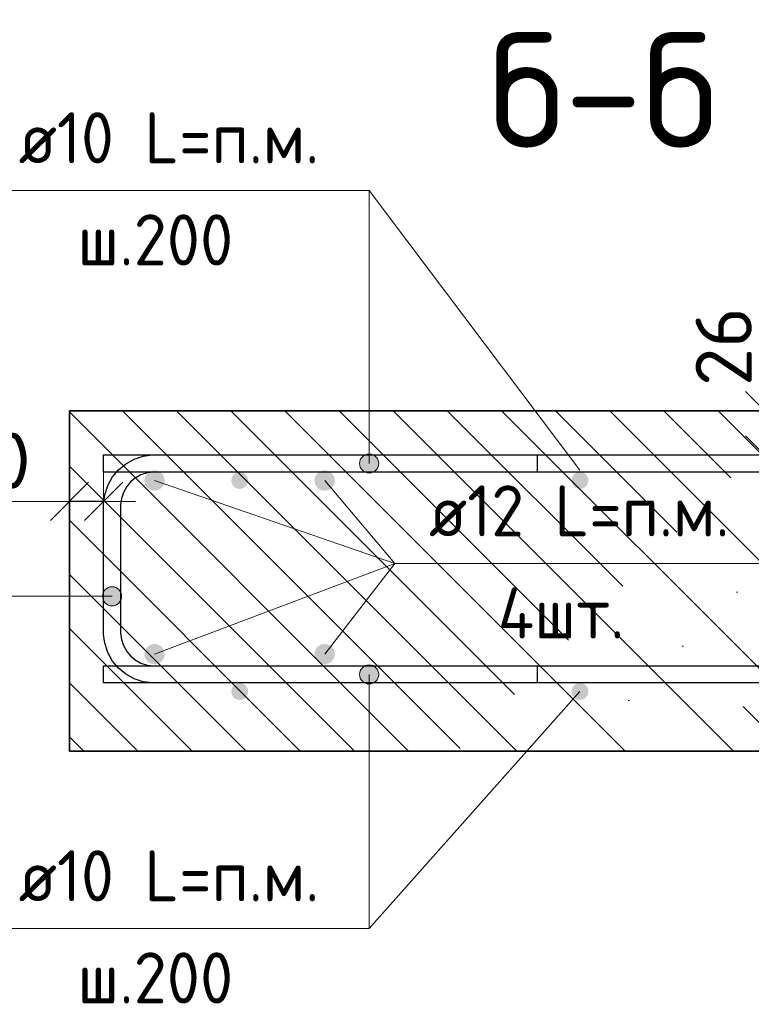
# Model space of a CAD drawing. Header units: metres. Extents: x -38 to 93, y -15 to 21.
# Tile 136 of 152: x 72.138 to 72.568, y 7.193 to 7.772. Entities that reach past the tile are written whole.
import ezdxf

# ---------------------------------------------------------------- set-up
doc = ezdxf.new("R2010")
doc.units = ezdxf.units.M
doc.header["$PDMODE"] = 65
for name, color, linetype, lineweight in [('XR$4$Арм. стержнями верхней зоны', 180, 'Continuous', 35), ('XR$4$Арм. стержнями нижней зоны', 180, 'Continuous', 35), ('XR$4$Арм.стержн. Арматура края', 96, 'Continuous', 35), ('XR$4$Арм.стержн. Доп. арматура', 180, 'Continuous', 35), ('XR$4$Размерная линия_ общее', 7, 'Continuous', 13), ('XR$6$Арм. стержнями верхней зоны', 180, 'Continuous', 35), ('XR$6$Арм. стержнями нижней зоны', 180, 'Continuous', 35), ('XR$6$Арм.стержн. Арматура края', 96, 'Continuous', 35), ('XR$6$Арм.стержн. Доп. арматура', 180, 'Continuous', 35), ('XR$6$Размерная линия_ общее', 7, 'Continuous', 13)]:
    doc.layers.add(name, color=color, linetype=linetype, lineweight=lineweight)
doc.styles.add('ISOCPEUR', font='txt')
doc.dimstyles.new('DIMSTYLE_18', dxfattribs={"dimtxt": 0.033, "dimasz": 0.0375, "dimexe": 0, "dimexo": 0, "dimgap": 0.0165, "dimtad": 2, "dimdec": 0, "dimlfac": 1000, "dimrnd": 1, "dimzin": 12, "dimdsep": 46, "dimtxsty": 'ISOCPEUR', "dimblk1": 'ALL_ML_STRICH', "dimblk2": 'ALL_ML_STRICH', "dimsah": 1, "dimcen": 0, "dimclrd": 7, "dimclre": 256, "dimclrt": 7, "dimadec": 0, "dimazin": 0, "dimtfac": 1, "dimtdec": 0, "dimtix": 1, "dimtmove": 2, "dimatfit": 3, "dimfxl": 0, "dimtvp": 1.2, "dimtzin": 0, "dimlwd": 0, "dimlwe": -3, "dimarcsym": 0})
pattern_1 = [(135, (0, 0), (-0.031819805, -0.031819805), [0.4, -0.05, 0, -0.05]), (135, (-0.01591, -0.01591), (-0.031819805, -0.031819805), [0.8, -0.1, 0.1, -0.1])]

# ---------------------------------------------------------------- blocks, each defined once
blk = doc.blocks.new('ALL_ML_STRICH')
at = {"color": 0, "linetype": 'ByBlock', "lineweight": -2}
for p, q in [((0, -0.5), (0, 0.5)), ((-0.3, -0.3), (0.3, 0.3)), ((-1, 0), (0.5, 0))]:
    blk.add_line(p, q, dxfattribs=at)
blk = doc.blocks.new('*D162')
at = {"layer": 'DEFPOINTS', "color": 7, "linetype": 'Continuous', "lineweight": 13, "transparency": 33554687}
for p in [(72.1875, 7.48857), (72.1875, 7.45358), (72.1675, 7.44858)]:
    blk.add_point(p, dxfattribs=at)
at = {"layer": 'XR$4$Размерная линия_ общее', "color": 253, "linetype": 'Continuous', "lineweight": -2, "true_color": 0xa0a0a0, "transparency": 33554687}
for p, q in [((72.1675, 7.46858), (72.1675, 7.48857)), ((72.1875, 7.47358), (72.1875, 7.48857))]:
    blk.add_line(p, q, dxfattribs=at)
at = {"layer": 'XR$4$Размерная линия_ общее', "color": 7, "linetype": 'Continuous', "lineweight": -2, "transparency": 33554687}
blk.add_line((72.1875, 7.48857), (72.1675, 7.48857), dxfattribs=at)
at = {"layer": 'XR$4$Размерная линия_ общее', "color": 7, "linetype": 'Continuous', "lineweight": 13, "transparency": 33554687, "xscale": 0.0375, "yscale": 0.0375, "zscale": 0.0375}
for p, rotation in [((72.1675, 7.48857), 180), ((72.1875, 7.48857), 360)]:
    blk.add_blockref('ALL_ML_STRICH', p, dxfattribs=dict(at, rotation=rotation))
at = {"layer": 'XR$4$Размерная линия_ общее', "color": 7, "linetype": 'Continuous', "lineweight": 13, "transparency": 33554687, "insert": (72.12208, 7.51257), "char_height": 0.033, "width": 0.066, "attachment_point": 5, "style": 'ISOCPEUR'}
blk.add_mtext('\\A1;{20}', dxfattribs=at)
at = {"layer": 'XR$4$Размерная линия_ общее', "color": 7, "linetype": 'Continuous', "lineweight": 13, "transparency": 33554687, "insert": (72.09879, 7.43451), "char_height": 0.027, "width": 0.00135, "attachment_point": 1, "rotation": 180, "line_spacing_factor": 0.60241, "style": 'ISOCPEUR'}
blk.add_mtext('з.с.', dxfattribs=at)
blk = doc.blocks.new('*D757')
at = {"layer": 'DEFPOINTS', "color": 7, "linetype": 'Continuous', "lineweight": 13, "transparency": 33554687}
for p in [(72.1875, 7.48857), (72.1875, 7.45358), (72.1675, 7.44858)]:
    blk.add_point(p, dxfattribs=at)
at = {"layer": 'XR$6$Размерная линия_ общее', "color": 253, "linetype": 'Continuous', "lineweight": -2, "true_color": 0xa0a0a0, "transparency": 33554687}
for p, q in [((72.1675, 7.46858), (72.1675, 7.48857)), ((72.1875, 7.47358), (72.1875, 7.48857))]:
    blk.add_line(p, q, dxfattribs=at)
at = {"layer": 'XR$6$Размерная линия_ общее', "color": 7, "linetype": 'Continuous', "lineweight": -2, "transparency": 33554687}
blk.add_line((72.1875, 7.48857), (72.1675, 7.48857), dxfattribs=at)
at = {"layer": 'XR$6$Размерная линия_ общее', "color": 7, "linetype": 'Continuous', "lineweight": 13, "transparency": 33554687, "xscale": 0.0375, "yscale": 0.0375, "zscale": 0.0375}
for p, rotation in [((72.1675, 7.48857), 180), ((72.1875, 7.48857), 360)]:
    blk.add_blockref('ALL_ML_STRICH', p, dxfattribs=dict(at, rotation=rotation))
at = {"layer": 'XR$6$Размерная линия_ общее', "color": 7, "linetype": 'Continuous', "lineweight": 13, "transparency": 33554687, "insert": (72.12208, 7.51257), "char_height": 0.033, "width": 0.066, "attachment_point": 5, "style": 'ISOCPEUR'}
blk.add_mtext('\\A1;{20}', dxfattribs=at)
at = {"layer": 'XR$6$Размерная линия_ общее', "color": 7, "linetype": 'Continuous', "lineweight": 13, "transparency": 33554687, "insert": (72.09879, 7.43451), "char_height": 0.027, "width": 0.00135, "attachment_point": 1, "rotation": 180, "line_spacing_factor": 0.60241, "style": 'ISOCPEUR'}
blk.add_mtext('з.с.', dxfattribs=at)
blk = doc.blocks.new('*D868')
at = {"layer": 'DEFPOINTS', "color": 7, "linetype": 'Continuous', "lineweight": 13, "transparency": 33554687}
for p in [(72.53596, 7.54188), (72.53596, 7.51588), (72.57595, 7.51588)]:
    blk.add_point(p, dxfattribs=at)
at = {"layer": 'XR$6$Размерная линия_ общее', "color": 253, "linetype": 'Continuous', "lineweight": -2, "true_color": 0xa0a0a0, "transparency": 33554687}
for p, q in [((72.55596, 7.54188), (72.57595, 7.54188)), ((72.55596, 7.51588), (72.57595, 7.51588))]:
    blk.add_line(p, q, dxfattribs=at)
at = {"layer": 'XR$6$Размерная линия_ общее', "color": 7, "linetype": 'Continuous', "lineweight": -2, "transparency": 33554687}
blk.add_line((72.57595, 7.51588), (72.57595, 7.54188), dxfattribs=at)
at = {"layer": 'XR$6$Размерная линия_ общее', "color": 7, "linetype": 'Continuous', "lineweight": 13, "transparency": 33554687, "xscale": 0.0375, "yscale": 0.0375, "zscale": 0.0375}
for p, rotation in [((72.57595, 7.54188), 90), ((72.57595, 7.51588), 270)]:
    blk.add_blockref('ALL_ML_STRICH', p, dxfattribs=dict(at, rotation=rotation))
at = {"layer": 'XR$6$Размерная линия_ общее', "color": 7, "linetype": 'Continuous', "lineweight": 13, "transparency": 33554687, "insert": (72.57548, 7.55924), "char_height": 0.027, "width": 0.00135, "attachment_point": 1, "rotation": 90, "line_spacing_factor": 0.60241, "style": 'ISOCPEUR'}
blk.add_mtext('з.с.', dxfattribs=at)
at = {"layer": 'XR$6$Размерная линия_ общее', "color": 7, "linetype": 'Continuous', "lineweight": 13, "transparency": 33554687, "insert": (72.55195, 7.5796), "char_height": 0.033, "width": 0.066, "attachment_point": 5, "rotation": 90, "style": 'ISOCPEUR'}
blk.add_mtext('\\A1;{26}', dxfattribs=at)

msp = doc.modelspace()

# ---------------------------------------------------------------- hatches: boundary and pattern name
at = {"linetype": 'Continuous', "lineweight": 13, "transparency": 33554687}
h = msp.add_hatch(dxfattribs=at)
h.set_pattern_fill('__________540', scale=0.015, style=0, pattern_type=2)
h.set_pattern_definition(pattern_1)
h.paths.add_polyline_path([(72.1675, 7.54188), (72.1675, 7.34188), (72.75595, 7.34188), (72.75595, 7.54188)], flags=0)
h = msp.add_hatch(dxfattribs=at)
h.set_pattern_fill('__________540', scale=0.015, style=0, pattern_type=2)
h.set_pattern_definition(pattern_1)
h.paths.add_polyline_path([(72.1675, 7.54188), (72.1675, 7.34188), (72.75595, 7.34188), (72.75595, 7.54188)], flags=0)
at = {"layer": 'XR$4$Арм. стержнями верхней зоны', "linetype": 'Continuous', "lineweight": 13, "transparency": 33554687}
for points in [[(72.34843, 7.51369), (72.33876, 7.51369), (72.33797, 7.51088)], [(72.34843, 7.51369), (72.33797, 7.51088), (72.34922, 7.51088)], [(72.34641, 7.51571), (72.34078, 7.51571), (72.33876, 7.51369)], [(72.34641, 7.51571), (72.33876, 7.51369), (72.34843, 7.51369)], [(72.34078, 7.51571), (72.34641, 7.51571), (72.3436, 7.5165)], [(72.34922, 7.51088), (72.33797, 7.51088), (72.33876, 7.50806)], [(72.34922, 7.51088), (72.33876, 7.50806), (72.34843, 7.50806)], [(72.34843, 7.50806), (72.33876, 7.50806), (72.34078, 7.50604)], [(72.34843, 7.50806), (72.34078, 7.50604), (72.34641, 7.50604)], [(72.34641, 7.50604), (72.34078, 7.50604), (72.3436, 7.50525)]]:
    msp.add_hatch(color=7, dxfattribs=at).paths.add_polyline_path(points)
at = {"layer": 'XR$4$Арм. стержнями верхней зоны', "linetype": 'Continuous', "lineweight": 50, "transparency": 33554687}
for points in [[(72.27251, 7.50088), (72.27212, 7.50279), (72.27104, 7.50441), (72.26942, 7.5055), (72.26751, 7.50588), (72.26559, 7.5055), (72.26397, 7.50441), (72.26289, 7.50279), (72.26251, 7.50088), (72.26289, 7.49896), (72.26397, 7.49734), (72.26559, 7.49626), (72.26751, 7.49588), (72.26942, 7.49626), (72.27104, 7.49734), (72.27212, 7.49896)], [(72.47251, 7.50088), (72.47212, 7.50279), (72.47104, 7.50441), (72.46942, 7.5055), (72.46751, 7.50588), (72.46559, 7.5055), (72.46397, 7.50441), (72.46289, 7.50279), (72.46251, 7.50088), (72.46289, 7.49896), (72.46397, 7.49734), (72.46559, 7.49626), (72.46751, 7.49588), (72.46942, 7.49626), (72.47104, 7.49734), (72.47212, 7.49896)]]:
    msp.add_hatch(color=4, dxfattribs=at).paths.add_polyline_path(points)
at = {"layer": 'XR$4$Арм. стержнями нижней зоны', "linetype": 'Continuous', "lineweight": 13, "transparency": 33554687}
for points in [[(72.33797, 7.38688), (72.34922, 7.38688), (72.34843, 7.38969)], [(72.33797, 7.38688), (72.34843, 7.38969), (72.33876, 7.38969)], [(72.33876, 7.38969), (72.34843, 7.38969), (72.34641, 7.39171)], [(72.33876, 7.38969), (72.34641, 7.39171), (72.34078, 7.39171)], [(72.34078, 7.39171), (72.34641, 7.39171), (72.3436, 7.3925)], [(72.33876, 7.38406), (72.34922, 7.38688), (72.33797, 7.38688)], [(72.33876, 7.38406), (72.34843, 7.38406), (72.34922, 7.38688)], [(72.34078, 7.38204), (72.34843, 7.38406), (72.33876, 7.38406)], [(72.34078, 7.38204), (72.34641, 7.38204), (72.34843, 7.38406)], [(72.34641, 7.38204), (72.34078, 7.38204), (72.3436, 7.38125)]]:
    msp.add_hatch(color=7, dxfattribs=at).paths.add_polyline_path(points)
at = {"layer": 'XR$4$Арм. стержнями нижней зоны', "linetype": 'Continuous', "lineweight": 50, "transparency": 33554687}
for points in [[(72.27251, 7.37688), (72.27212, 7.37879), (72.27104, 7.38041), (72.26942, 7.3815), (72.26751, 7.38188), (72.26559, 7.3815), (72.26397, 7.38041), (72.26289, 7.37879), (72.26251, 7.37688), (72.26289, 7.37496), (72.26397, 7.37334), (72.26559, 7.37226), (72.26751, 7.37188), (72.26942, 7.37226), (72.27104, 7.37334), (72.27212, 7.37496)], [(72.47251, 7.37688), (72.47212, 7.37879), (72.47104, 7.38041), (72.46942, 7.3815), (72.46751, 7.38188), (72.46559, 7.3815), (72.46397, 7.38041), (72.46289, 7.37879), (72.46251, 7.37688), (72.46289, 7.37496), (72.46397, 7.37334), (72.46559, 7.37226), (72.46751, 7.37188), (72.46942, 7.37226), (72.47104, 7.37334), (72.47212, 7.37496)]]:
    msp.add_hatch(color=4, dxfattribs=at).paths.add_polyline_path(points)
at = {"layer": 'XR$4$Арм.стержн. Арматура края', "linetype": 'Continuous', "lineweight": 13, "transparency": 33554687}
for points in [[(72.18767, 7.43565), (72.18969, 7.428), (72.18969, 7.43768)], [(72.18969, 7.43768), (72.1925, 7.42722), (72.1925, 7.43847)], [(72.18969, 7.43768), (72.18969, 7.428), (72.1925, 7.42722)], [(72.1925, 7.43847), (72.1925, 7.42722), (72.19532, 7.428)], [(72.1925, 7.43847), (72.19532, 7.428), (72.19532, 7.43768)], [(72.19532, 7.43768), (72.19532, 7.428), (72.19734, 7.43003)], [(72.19532, 7.43768), (72.19734, 7.43003), (72.19734, 7.43565)], [(72.18767, 7.43003), (72.18767, 7.43565), (72.18688, 7.43284)], [(72.18767, 7.43565), (72.18767, 7.43003), (72.18969, 7.428)], [(72.19734, 7.43565), (72.19734, 7.43003), (72.19813, 7.43284)]]:
    msp.add_hatch(color=7, dxfattribs=at).paths.add_polyline_path(points)
at = {"layer": 'XR$4$Арм.стержн. Доп. арматура', "linetype": 'Continuous', "lineweight": 50, "transparency": 33554687}
for points in [[(72.22346, 7.50088), (72.223, 7.50317), (72.2217, 7.50512), (72.21976, 7.50642), (72.21746, 7.50688), (72.21516, 7.50642), (72.21322, 7.50512), (72.21192, 7.50317), (72.21146, 7.50088), (72.21192, 7.49858), (72.21322, 7.49663), (72.21516, 7.49533), (72.21746, 7.49488), (72.21976, 7.49533), (72.2217, 7.49663), (72.223, 7.49858)], [(72.32346, 7.50088), (72.323, 7.50317), (72.3217, 7.50512), (72.31976, 7.50642), (72.31746, 7.50688), (72.31516, 7.50642), (72.31322, 7.50512), (72.31192, 7.50317), (72.31146, 7.50088), (72.31192, 7.49858), (72.31322, 7.49663), (72.31516, 7.49533), (72.31746, 7.49488), (72.31976, 7.49533), (72.3217, 7.49663), (72.323, 7.49858)], [(72.22346, 7.39888), (72.223, 7.40117), (72.2217, 7.40312), (72.21976, 7.40442), (72.21746, 7.40488), (72.21516, 7.40442), (72.21322, 7.40312), (72.21192, 7.40117), (72.21146, 7.39888), (72.21192, 7.39658), (72.21322, 7.39463), (72.21516, 7.39333), (72.21746, 7.39288), (72.21976, 7.39333), (72.2217, 7.39463), (72.223, 7.39658)], [(72.32346, 7.39888), (72.323, 7.40117), (72.3217, 7.40312), (72.31976, 7.40442), (72.31746, 7.40488), (72.31516, 7.40442), (72.31322, 7.40312), (72.31192, 7.40117), (72.31146, 7.39888), (72.31192, 7.39658), (72.31322, 7.39463), (72.31516, 7.39333), (72.31746, 7.39288), (72.31976, 7.39333), (72.3217, 7.39463), (72.323, 7.39658)]]:
    msp.add_hatch(color=34, dxfattribs=at).paths.add_polyline_path(points)
at = {"layer": 'XR$6$Арм. стержнями верхней зоны', "linetype": 'Continuous', "lineweight": 13, "transparency": 33554687}
for points in [[(72.34843, 7.51369), (72.33876, 7.51369), (72.33797, 7.51088)], [(72.34843, 7.51369), (72.33797, 7.51088), (72.34922, 7.51088)], [(72.34641, 7.51571), (72.34078, 7.51571), (72.33876, 7.51369)], [(72.34641, 7.51571), (72.33876, 7.51369), (72.34843, 7.51369)], [(72.34078, 7.51571), (72.34641, 7.51571), (72.3436, 7.5165)], [(72.34922, 7.51088), (72.33797, 7.51088), (72.33876, 7.50806)], [(72.34922, 7.51088), (72.33876, 7.50806), (72.34843, 7.50806)], [(72.34843, 7.50806), (72.33876, 7.50806), (72.34078, 7.50604)], [(72.34843, 7.50806), (72.34078, 7.50604), (72.34641, 7.50604)], [(72.34641, 7.50604), (72.34078, 7.50604), (72.3436, 7.50525)]]:
    msp.add_hatch(color=7, dxfattribs=at).paths.add_polyline_path(points)
at = {"layer": 'XR$6$Арм. стержнями верхней зоны', "linetype": 'Continuous', "lineweight": 50, "transparency": 33554687}
for points in [[(72.27251, 7.50088), (72.27212, 7.50279), (72.27104, 7.50441), (72.26942, 7.5055), (72.26751, 7.50588), (72.26559, 7.5055), (72.26397, 7.50441), (72.26289, 7.50279), (72.26251, 7.50088), (72.26289, 7.49896), (72.26397, 7.49734), (72.26559, 7.49626), (72.26751, 7.49588), (72.26942, 7.49626), (72.27104, 7.49734), (72.27212, 7.49896)], [(72.47251, 7.50088), (72.47212, 7.50279), (72.47104, 7.50441), (72.46942, 7.5055), (72.46751, 7.50588), (72.46559, 7.5055), (72.46397, 7.50441), (72.46289, 7.50279), (72.46251, 7.50088), (72.46289, 7.49896), (72.46397, 7.49734), (72.46559, 7.49626), (72.46751, 7.49588), (72.46942, 7.49626), (72.47104, 7.49734), (72.47212, 7.49896)]]:
    msp.add_hatch(color=4, dxfattribs=at).paths.add_polyline_path(points)
at = {"layer": 'XR$6$Арм. стержнями нижней зоны', "linetype": 'Continuous', "lineweight": 13, "transparency": 33554687}
for points in [[(72.33797, 7.38688), (72.34922, 7.38688), (72.34843, 7.38969)], [(72.33797, 7.38688), (72.34843, 7.38969), (72.33876, 7.38969)], [(72.33876, 7.38969), (72.34843, 7.38969), (72.34641, 7.39171)], [(72.33876, 7.38969), (72.34641, 7.39171), (72.34078, 7.39171)], [(72.34078, 7.39171), (72.34641, 7.39171), (72.3436, 7.3925)], [(72.33876, 7.38406), (72.34922, 7.38688), (72.33797, 7.38688)], [(72.33876, 7.38406), (72.34843, 7.38406), (72.34922, 7.38688)], [(72.34078, 7.38204), (72.34843, 7.38406), (72.33876, 7.38406)], [(72.34078, 7.38204), (72.34641, 7.38204), (72.34843, 7.38406)], [(72.34641, 7.38204), (72.34078, 7.38204), (72.3436, 7.38125)]]:
    msp.add_hatch(color=7, dxfattribs=at).paths.add_polyline_path(points)
at = {"layer": 'XR$6$Арм. стержнями нижней зоны', "linetype": 'Continuous', "lineweight": 50, "transparency": 33554687}
for points in [[(72.27251, 7.37688), (72.27212, 7.37879), (72.27104, 7.38041), (72.26942, 7.3815), (72.26751, 7.38188), (72.26559, 7.3815), (72.26397, 7.38041), (72.26289, 7.37879), (72.26251, 7.37688), (72.26289, 7.37496), (72.26397, 7.37334), (72.26559, 7.37226), (72.26751, 7.37188), (72.26942, 7.37226), (72.27104, 7.37334), (72.27212, 7.37496)], [(72.47251, 7.37688), (72.47212, 7.37879), (72.47104, 7.38041), (72.46942, 7.3815), (72.46751, 7.38188), (72.46559, 7.3815), (72.46397, 7.38041), (72.46289, 7.37879), (72.46251, 7.37688), (72.46289, 7.37496), (72.46397, 7.37334), (72.46559, 7.37226), (72.46751, 7.37188), (72.46942, 7.37226), (72.47104, 7.37334), (72.47212, 7.37496)]]:
    msp.add_hatch(color=4, dxfattribs=at).paths.add_polyline_path(points)
at = {"layer": 'XR$6$Арм.стержн. Арматура края', "linetype": 'Continuous', "lineweight": 13, "transparency": 33554687}
for points in [[(72.18767, 7.43565), (72.18969, 7.428), (72.18969, 7.43768)], [(72.18969, 7.43768), (72.1925, 7.42722), (72.1925, 7.43847)], [(72.18969, 7.43768), (72.18969, 7.428), (72.1925, 7.42722)], [(72.1925, 7.43847), (72.1925, 7.42722), (72.19532, 7.428)], [(72.1925, 7.43847), (72.19532, 7.428), (72.19532, 7.43768)], [(72.19532, 7.43768), (72.19532, 7.428), (72.19734, 7.43003)], [(72.19532, 7.43768), (72.19734, 7.43003), (72.19734, 7.43565)], [(72.18767, 7.43003), (72.18767, 7.43565), (72.18688, 7.43284)], [(72.18767, 7.43565), (72.18767, 7.43003), (72.18969, 7.428)], [(72.19734, 7.43565), (72.19734, 7.43003), (72.19813, 7.43284)]]:
    msp.add_hatch(color=7, dxfattribs=at).paths.add_polyline_path(points)
at = {"layer": 'XR$6$Арм.стержн. Доп. арматура', "linetype": 'Continuous', "lineweight": 50, "transparency": 33554687}
for points in [[(72.22346, 7.50088), (72.223, 7.50317), (72.2217, 7.50512), (72.21976, 7.50642), (72.21746, 7.50688), (72.21516, 7.50642), (72.21322, 7.50512), (72.21192, 7.50317), (72.21146, 7.50088), (72.21192, 7.49858), (72.21322, 7.49663), (72.21516, 7.49533), (72.21746, 7.49488), (72.21976, 7.49533), (72.2217, 7.49663), (72.223, 7.49858)], [(72.32346, 7.50088), (72.323, 7.50317), (72.3217, 7.50512), (72.31976, 7.50642), (72.31746, 7.50688), (72.31516, 7.50642), (72.31322, 7.50512), (72.31192, 7.50317), (72.31146, 7.50088), (72.31192, 7.49858), (72.31322, 7.49663), (72.31516, 7.49533), (72.31746, 7.49488), (72.31976, 7.49533), (72.3217, 7.49663), (72.323, 7.49858)], [(72.22346, 7.39888), (72.223, 7.40117), (72.2217, 7.40312), (72.21976, 7.40442), (72.21746, 7.40488), (72.21516, 7.40442), (72.21322, 7.40312), (72.21192, 7.40117), (72.21146, 7.39888), (72.21192, 7.39658), (72.21322, 7.39463), (72.21516, 7.39333), (72.21746, 7.39288), (72.21976, 7.39333), (72.2217, 7.39463), (72.223, 7.39658)], [(72.32346, 7.39888), (72.323, 7.40117), (72.3217, 7.40312), (72.31976, 7.40442), (72.31746, 7.40488), (72.31516, 7.40442), (72.31322, 7.40312), (72.31192, 7.40117), (72.31146, 7.39888), (72.31192, 7.39658), (72.31322, 7.39463), (72.31516, 7.39333), (72.31746, 7.39288), (72.31976, 7.39333), (72.3217, 7.39463), (72.323, 7.39658)]]:
    msp.add_hatch(color=34, dxfattribs=at).paths.add_polyline_path(points)

# ---------------------------------------------------------------- linework, layer by layer
at = {"color": 7, "linetype": 'Continuous', "lineweight": 13, "transparency": 33554687}
for p, q in [((72.46751, 7.50688), (72.3436, 7.6713)), ((72.46751, 7.50688), (72.3436, 7.6713)), ((72.1675, 7.48857), (72.0985, 7.48857)), ((72.1675, 7.48857), (72.0985, 7.48857)), ((72.46751, 7.37688), (72.3436, 7.23758)), ((72.46751, 7.37688), (72.3436, 7.23758))]:
    msp.add_line(p, q, dxfattribs=at)
at = {"color": 7, "linetype": 'Continuous', "lineweight": 35, "transparency": 33554687}
for p, q in [((72.1675, 7.54188), (72.1675, 7.34188)), ((72.75595, 7.54188), (72.1675, 7.54188)), ((72.1675, 7.54188), (72.1675, 7.34188)), ((72.75595, 7.54188), (72.1675, 7.54188)), ((72.1675, 7.34188), (72.75595, 7.34188)), ((72.1675, 7.34188), (72.75595, 7.34188))]:
    msp.add_line(p, q, dxfattribs=at)
at = {"layer": 'XR$4$Арм. стержнями верхней зоны', "color": 7, "linetype": 'Continuous', "lineweight": 13, "transparency": 33554687}
for p, q in [((72.1176, 7.6713), (72.3436, 7.6713)), ((72.3436, 7.6713), (72.3436, 7.51088)), ((72.3436, 7.5165), (72.3436, 7.5165)), ((72.33797, 7.51088), (72.33797, 7.51088)), ((72.3436, 7.50525), (72.3436, 7.50525)), ((72.34922, 7.51088), (72.34922, 7.51088))]:
    msp.add_line(p, q, dxfattribs=at)
at = {"layer": 'XR$4$Арм. стержнями верхней зоны', "color": 4, "linetype": 'Continuous', "lineweight": 25, "transparency": 33554687}
for points in [[(72.76095, 7.50588), (72.1875, 7.50588), (72.1875, 7.51588), (72.76095, 7.51588), (72.76095, 7.50588)], [(72.76095, 7.50588), (72.44251, 7.50588), (72.44251, 7.51588), (72.76095, 7.51588), (72.76095, 7.50588)]]:
    msp.add_lwpolyline(points, dxfattribs=at)
at = {"layer": 'XR$4$Арм. стержнями верхней зоны', "color": 7, "linetype": 'Continuous', "lineweight": 13, "transparency": 33554687}
msp.add_circle((72.3436, 7.51088), 0.00563, dxfattribs=at)
at = {"layer": 'XR$4$Арм. стержнями нижней зоны', "color": 7, "linetype": 'Continuous', "lineweight": 13, "transparency": 33554687}
for p, q in [((72.3436, 7.3925), (72.3436, 7.3925)), ((72.33797, 7.38688), (72.33797, 7.38688)), ((72.3436, 7.23758), (72.3436, 7.38688)), ((72.34922, 7.38688), (72.34922, 7.38688)), ((72.3436, 7.38125), (72.3436, 7.38125)), ((72.1176, 7.23758), (72.3436, 7.23758))]:
    msp.add_line(p, q, dxfattribs=at)
at = {"layer": 'XR$4$Арм. стержнями нижней зоны', "color": 4, "linetype": 'Continuous', "lineweight": 25, "transparency": 33554687}
for points in [[(72.76095, 7.38188), (72.1875, 7.38188), (72.1875, 7.39188), (72.76095, 7.39188), (72.76095, 7.38188)], [(72.76095, 7.38188), (72.44251, 7.38188), (72.44251, 7.39188), (72.76095, 7.39188), (72.76095, 7.38188)]]:
    msp.add_lwpolyline(points, dxfattribs=at)
at = {"layer": 'XR$4$Арм. стержнями нижней зоны', "color": 7, "linetype": 'Continuous', "lineweight": 13, "transparency": 33554687}
msp.add_circle((72.3436, 7.38688), 0.00563, dxfattribs=at)
at = {"layer": 'XR$4$Арм.стержн. Арматура края', "color": 7, "linetype": 'Continuous', "lineweight": 13, "transparency": 33554687}
for p, q in [((72.1925, 7.43847), (72.1925, 7.43847)), ((72.08746, 7.43284), (72.1925, 7.43284)), ((72.18688, 7.43284), (72.18688, 7.43284)), ((72.19813, 7.43284), (72.19813, 7.43284)), ((72.1925, 7.42722), (72.1925, 7.42722))]:
    msp.add_line(p, q, dxfattribs=at)
at = {"layer": 'XR$4$Арм.стержн. Арматура края', "color": 4, "linetype": 'Continuous', "lineweight": 25, "transparency": 33554687}
for points in [[(72.6875, 7.38188), (72.21607, 7.38188), (72.21085, 7.3826), (72.20541, 7.3844), (72.20041, 7.3872), (72.19628, 7.39065), (72.19283, 7.39478), (72.19002, 7.39979), (72.18823, 7.40523), (72.1875, 7.41044), (72.1875, 7.48731), (72.18823, 7.49253), (72.19002, 7.49797), (72.19283, 7.50298), (72.19628, 7.5071), (72.20041, 7.51055), (72.20541, 7.51336), (72.21085, 7.51515), (72.21607, 7.51588), (72.6875, 7.51588)], [(72.6875, 7.50588), (72.21676, 7.50588), (72.21313, 7.50537), (72.20946, 7.50416), (72.2061, 7.50228), (72.20338, 7.50001), (72.2011, 7.49728), (72.19922, 7.49392), (72.19801, 7.49026), (72.1975, 7.48662), (72.1975, 7.41113), (72.19801, 7.4075), (72.19922, 7.40383), (72.2011, 7.40048), (72.20338, 7.39775), (72.2061, 7.39547), (72.20946, 7.39359), (72.21313, 7.39238), (72.21676, 7.39188), (72.6875, 7.39188)]]:
    msp.add_lwpolyline(points, dxfattribs=at)
at = {"layer": 'XR$4$Арм.стержн. Арматура края', "color": 7, "linetype": 'Continuous', "lineweight": 13, "transparency": 33554687}
msp.add_circle((72.1925, 7.43284), 0.00563, dxfattribs=at)
at = {"layer": 'XR$4$Арм.стержн. Доп. арматура', "color": 7, "linetype": 'Continuous', "lineweight": 13, "transparency": 33554687}
for q in [(72.21746, 7.50088), (72.31746, 7.50088), (72.21746, 7.39888), (72.31746, 7.39888), (72.58472, 7.45204)]:
    msp.add_line((72.35872, 7.45204), q, dxfattribs=at)
at = {"layer": 'XR$6$Арм. стержнями верхней зоны', "color": 7, "linetype": 'Continuous', "lineweight": 13, "transparency": 33554687}
for p, q in [((72.1176, 7.6713), (72.3436, 7.6713)), ((72.3436, 7.6713), (72.3436, 7.51088)), ((72.3436, 7.5165), (72.3436, 7.5165)), ((72.33797, 7.51088), (72.33797, 7.51088)), ((72.3436, 7.50525), (72.3436, 7.50525)), ((72.34922, 7.51088), (72.34922, 7.51088))]:
    msp.add_line(p, q, dxfattribs=at)
at = {"layer": 'XR$6$Арм. стержнями верхней зоны', "color": 4, "linetype": 'Continuous', "lineweight": 25, "transparency": 33554687}
for points in [[(72.76095, 7.50588), (72.1875, 7.50588), (72.1875, 7.51588), (72.76095, 7.51588), (72.76095, 7.50588)], [(72.76095, 7.50588), (72.44251, 7.50588), (72.44251, 7.51588), (72.76095, 7.51588), (72.76095, 7.50588)]]:
    msp.add_lwpolyline(points, dxfattribs=at)
at = {"layer": 'XR$6$Арм. стержнями верхней зоны', "color": 7, "linetype": 'Continuous', "lineweight": 13, "transparency": 33554687}
msp.add_circle((72.3436, 7.51088), 0.00563, dxfattribs=at)
at = {"layer": 'XR$6$Арм. стержнями нижней зоны', "color": 7, "linetype": 'Continuous', "lineweight": 13, "transparency": 33554687}
for p, q in [((72.3436, 7.3925), (72.3436, 7.3925)), ((72.33797, 7.38688), (72.33797, 7.38688)), ((72.3436, 7.23758), (72.3436, 7.38688)), ((72.34922, 7.38688), (72.34922, 7.38688)), ((72.3436, 7.38125), (72.3436, 7.38125)), ((72.1176, 7.23758), (72.3436, 7.23758))]:
    msp.add_line(p, q, dxfattribs=at)
at = {"layer": 'XR$6$Арм. стержнями нижней зоны', "color": 4, "linetype": 'Continuous', "lineweight": 25, "transparency": 33554687}
for points in [[(72.76095, 7.38188), (72.1875, 7.38188), (72.1875, 7.39188), (72.76095, 7.39188), (72.76095, 7.38188)], [(72.76095, 7.38188), (72.44251, 7.38188), (72.44251, 7.39188), (72.76095, 7.39188), (72.76095, 7.38188)]]:
    msp.add_lwpolyline(points, dxfattribs=at)
at = {"layer": 'XR$6$Арм. стержнями нижней зоны', "color": 7, "linetype": 'Continuous', "lineweight": 13, "transparency": 33554687}
msp.add_circle((72.3436, 7.38688), 0.00563, dxfattribs=at)
at = {"layer": 'XR$6$Арм.стержн. Арматура края', "color": 7, "linetype": 'Continuous', "lineweight": 13, "transparency": 33554687}
for p, q in [((72.1925, 7.43847), (72.1925, 7.43847)), ((72.08746, 7.43284), (72.1925, 7.43284)), ((72.18688, 7.43284), (72.18688, 7.43284)), ((72.19813, 7.43284), (72.19813, 7.43284)), ((72.1925, 7.42722), (72.1925, 7.42722))]:
    msp.add_line(p, q, dxfattribs=at)
at = {"layer": 'XR$6$Арм.стержн. Арматура края', "color": 4, "linetype": 'Continuous', "lineweight": 25, "transparency": 33554687}
for points in [[(72.6875, 7.38188), (72.21607, 7.38188), (72.21085, 7.3826), (72.20541, 7.3844), (72.20041, 7.3872), (72.19628, 7.39065), (72.19283, 7.39478), (72.19002, 7.39979), (72.18823, 7.40523), (72.1875, 7.41044), (72.1875, 7.48731), (72.18823, 7.49253), (72.19002, 7.49797), (72.19283, 7.50298), (72.19628, 7.5071), (72.20041, 7.51055), (72.20541, 7.51336), (72.21085, 7.51515), (72.21607, 7.51588), (72.6875, 7.51588)], [(72.6875, 7.50588), (72.21676, 7.50588), (72.21313, 7.50537), (72.20946, 7.50416), (72.2061, 7.50228), (72.20338, 7.50001), (72.2011, 7.49728), (72.19922, 7.49392), (72.19801, 7.49026), (72.1975, 7.48662), (72.1975, 7.41113), (72.19801, 7.4075), (72.19922, 7.40383), (72.2011, 7.40048), (72.20338, 7.39775), (72.2061, 7.39547), (72.20946, 7.39359), (72.21313, 7.39238), (72.21676, 7.39188), (72.6875, 7.39188)]]:
    msp.add_lwpolyline(points, dxfattribs=at)
at = {"layer": 'XR$6$Арм.стержн. Арматура края', "color": 7, "linetype": 'Continuous', "lineweight": 13, "transparency": 33554687}
msp.add_circle((72.1925, 7.43284), 0.00563, dxfattribs=at)
at = {"layer": 'XR$6$Арм.стержн. Доп. арматура', "color": 7, "linetype": 'Continuous', "lineweight": 13, "transparency": 33554687}
for q in [(72.21746, 7.50088), (72.31746, 7.50088), (72.21746, 7.39888), (72.31746, 7.39888), (72.58472, 7.45204)]:
    msp.add_line((72.35872, 7.45204), q, dxfattribs=at)

# ---------------------------------------------------------------- texts
at = {"color": 7, "linetype": 'Continuous', "lineweight": 50, "transparency": 33554687, "insert": (72.48129, 7.73031), "char_height": 0.0675, "width": 0.1725652, "attachment_point": 5, "style": 'ISOCPEUR'}
msp.add_mtext('\\A1;{\\fISOCPEUR|i0|b0;\\H0.067500;\\W1.000000;\\C7;б-б}\\P', dxfattribs=at)
msp.add_mtext('\\A1;{\\fISOCPEUR|i0|b0;\\H0.067500;\\W1.000000;\\C7;б-б}\\P', dxfattribs=at)
at = {"layer": 'XR$4$Арм. стержнями верхней зоны', "color": 7, "linetype": 'Continuous', "lineweight": 25, "transparency": 33554687, "char_height": 0.03, "attachment_point": 7, "style": 'ISOCPEUR'}
for s, insert, width in [('\\W0.94;ø10 L=п.м.', (72.1376, 7.6873), 0.1999831), ('\\W0.95;ш.200 ', (72.1721, 7.6273), 0.1311996)]:
    msp.add_mtext(s, dxfattribs=dict(at, insert=insert, width=width))
at = {"layer": 'XR$4$Арм. стержнями нижней зоны', "color": 7, "linetype": 'Continuous', "lineweight": 25, "transparency": 33554687, "char_height": 0.03, "attachment_point": 7, "style": 'ISOCPEUR'}
for s, insert, width in [('\\W0.94;ø10 L=п.м.', (72.1376, 7.25358), 0.1999831), ('\\W0.95;ш.200 ', (72.1721, 7.19358), 0.1311996)]:
    msp.add_mtext(s, dxfattribs=dict(at, insert=insert, width=width))
at = {"layer": 'XR$4$Арм.стержн. Доп. арматура', "color": 7, "linetype": 'Continuous', "lineweight": 25, "transparency": 33554687, "char_height": 0.03, "attachment_point": 7, "style": 'ISOCPEUR'}
for s, insert, width in [('\\W0.94;ø12 L=п.м.', (72.37872, 7.46804), 0.1999832), ('\\W0.95;4шт. ', (72.41922, 7.40804), 0.1191577)]:
    msp.add_mtext(s, dxfattribs=dict(at, insert=insert, width=width))
at = {"layer": 'XR$6$Арм. стержнями верхней зоны', "color": 7, "linetype": 'Continuous', "lineweight": 25, "transparency": 33554687, "char_height": 0.03, "attachment_point": 7, "style": 'ISOCPEUR'}
for s, insert, width in [('\\W0.94;ø10 L=п.м.', (72.1376, 7.6873), 0.1999831), ('\\W0.95;ш.200 ', (72.1721, 7.6273), 0.1311996)]:
    msp.add_mtext(s, dxfattribs=dict(at, insert=insert, width=width))
at = {"layer": 'XR$6$Арм. стержнями нижней зоны', "color": 7, "linetype": 'Continuous', "lineweight": 25, "transparency": 33554687, "char_height": 0.03, "attachment_point": 7, "style": 'ISOCPEUR'}
for s, insert, width in [('\\W0.94;ø10 L=п.м.', (72.1376, 7.25358), 0.1999831), ('\\W0.95;ш.200 ', (72.1721, 7.19358), 0.1311996)]:
    msp.add_mtext(s, dxfattribs=dict(at, insert=insert, width=width))
at = {"layer": 'XR$6$Арм.стержн. Доп. арматура', "color": 7, "linetype": 'Continuous', "lineweight": 25, "transparency": 33554687, "char_height": 0.03, "attachment_point": 7, "style": 'ISOCPEUR'}
for s, insert, width in [('\\W0.94;ø12 L=п.м.', (72.37872, 7.46804), 0.1999832), ('\\W0.95;4шт. ', (72.41922, 7.40804), 0.1191577)]:
    msp.add_mtext(s, dxfattribs=dict(at, insert=insert, width=width))

# ---------------------------------------------------------------- dimensions: what is measured, and where the dimension line sits
at = {"layer": 'XR$4$Размерная линия_ общее', "color": 7, "linetype": 'Continuous', "lineweight": 13, "transparency": 33554687}
dim = msp.add_linear_dim(base=(72.1675, 7.48857), p1=(72.1875, 7.47358), p2=(72.1675, 7.46858), angle=180, text='<>\\Xз.с.', dimstyle='DIMSTYLE_18', override={"dimpost": '<>', "dimclrd": 7, "dimclre": 253, "dimclrt": 7, "dimlwd": 0, "dimlwe": 65533}, dxfattribs=at)
dim.commit()
dim.dimension.update_dxf_attribs({"geometry": '*D162', "text_midpoint": (72.12208, 7.51257), "dimtype": 160})
at = {"layer": 'XR$6$Размерная линия_ общее', "color": 7, "linetype": 'Continuous', "lineweight": 13, "transparency": 33554687}
for base, p1, p2, angle, picture, middle in [((72.57595, 7.54188), (72.55596, 7.51588), (72.55596, 7.54188), 90, '*D868', (72.55195, 7.5796)), ((72.1675, 7.48857), (72.1875, 7.47358), (72.1675, 7.46858), 180, '*D757', (72.12208, 7.51257))]:
    dim = msp.add_linear_dim(base=base, p1=p1, p2=p2, angle=angle, text='<>\\Xз.с.', dimstyle='DIMSTYLE_18', override={"dimpost": '<>', "dimclrd": 7, "dimclre": 253, "dimclrt": 7, "dimlwd": 0, "dimlwe": 65533}, dxfattribs=at)
    dim.commit()
    dim.dimension.update_dxf_attribs({"geometry": picture, "text_midpoint": middle, "dimtype": 160})

doc.saveas('drawing.dxf')
